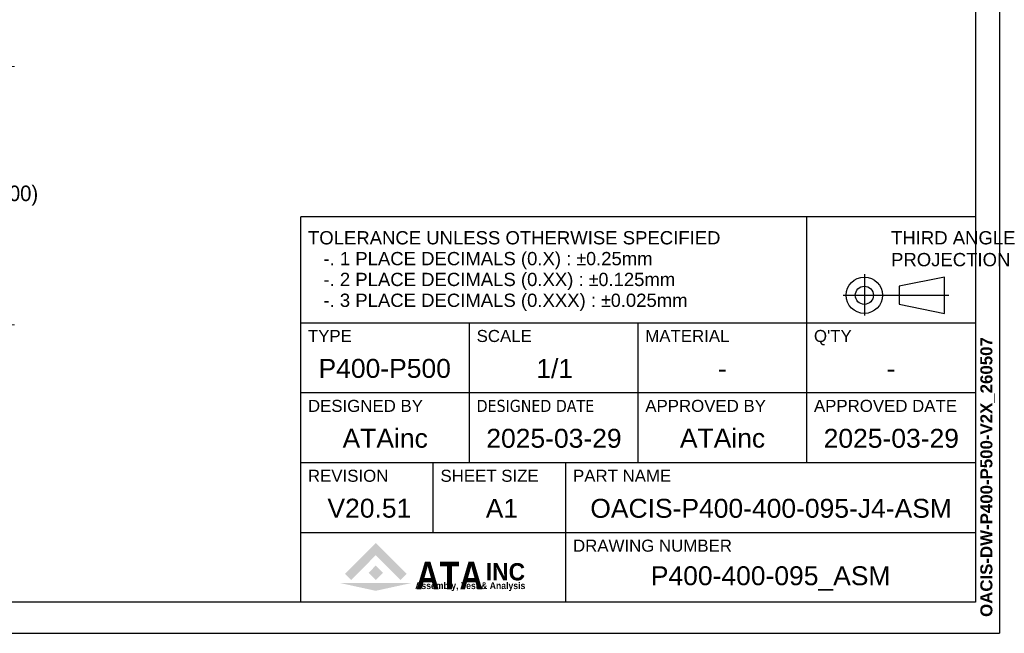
# Model space of a CAD drawing. Header units: millimetres. Extents: x 0 to 3370, y -35 to 2376.
# Tile 6 of 24: x 2225 to 3370, y 0 to 713. Entities that reach past the tile are written whole.
import ezdxf
from ezdxf.enums import TextEntityAlignment as Align

# ---------------------------------------------------------------- set-up
doc = ezdxf.new("R2010")
doc.units = ezdxf.units.MM
doc.layers.add('ATA-TEXT', color=7, linetype='Continuous')
doc.styles.get("Standard").update_dxf_attribs({"font": 'gulim.ttc'})
doc.styles.add('주 문자 (ISO)', font='arial.ttf')
doc.dimstyles.new('ata_L2', dxfattribs={"dimtxt": 18, "dimasz": 18, "dimexe": 9, "dimexo": 9, "dimgap": 9, "dimtad": 0, "dimtih": 1, "dimtoh": 1, "dimdec": 6, "dimdsep": 46, "dimtxsty": 'Standard', "dimcen": 0, "dimclrd": 252, "dimclre": 252, "dimclrt": 4, "dimadec": 6, "dimazin": 2, "dimtfac": 1, "dimtdec": 6, "dimtofl": 0, "dimtmove": 0, "dimatfit": 3, "dimfxl": 0, "dimtolj": 1, "dimtzin": 0, "dimlwd": 0, "dimlwe": 0, "dimarcsym": 0})

# ---------------------------------------------------------------- blocks, each defined once
blk = doc.blocks.new('ata-Title-A1-002')
for color, points in [(176, [(14.63, 6.49), (12.84, 8.28), (21.79, 17.23), (30.75, 8.28), (28.96, 6.49), (21.79, 13.66)]), (30, [(21.79, 10.66), (23.88, 8.57), (21.79, 6.49), (19.71, 8.57)]), (9, [(32.34, 5.64), (21.79, 3.34), (11.25, 5.64)])]:
    blk.add_hatch(color=color).paths.add_polyline_path(points)
at = {"color": 253}
for p, q in [((0, 0), (0, 112)), ((196, 112), (0, 112)), ((147, 40.6), (147, 112)), ((196, 112), (196, 0)), ((0, 81.2), (196, 81.2)), ((49, 40.6), (49, 81.2)), ((98, 40.6), (98, 81.2)), ((0, 60.9), (196, 60.9)), ((0, 40.6), (196, 40.6)), ((38.5, 20.3), (38.5, 40.6)), ((77, 0), (77, 40.6)), ((0, 20.3), (196, 20.3)), ((196, 0), (0, 0))]:
    blk.add_line(p, q, dxfattribs=at)
for p, q in [((163.75, 95.32), (163.75, 83.26)), ((187.03, 94.45), (173.85, 91.82)), ((187.03, 83.91), (187.03, 94.45)), ((173.85, 91.82), (173.85, 86.55)), ((157.57, 89.18), (188.27, 89.18)), ((173.85, 86.55), (187.03, 83.91)), ((0, 81.2), (196, 81.2))]:
    blk.add_line(p, q)
for radius in [5.27, 2.64]:
    blk.add_circle((163.75, 89.18), radius)
at = {"char_height": 3.85, "attachment_point": 1, "style": '주 문자 (ISO)'}
for s, insert, line_spacing_factor in [('TOLERANCE UNLESS OTHERWISE SPECIFIED\\P   -. 1 PLACE DECIMALS (0.X) : {\\fAIGDT|b0|i0|c2|p2;`0}.25mm\\P   -. 2 PLACE DECIMALS (0.XX) : {\\fAIGDT|b0|i0|c2|p2;`0}.125mm \\P   -. 3 PLACE DECIMALS (0.XXX) : {\\fAIGDT|b0|i0|c2|p2;`0}.025mm', (2.11, 107.8), 0.942857), ('THIRD ANGLE\\PPROJECTION', (171.5, 107.8), 0.987884)]:
    blk.add_mtext(s, dxfattribs=dict(at, insert=insert, line_spacing_factor=line_spacing_factor))
at = {"char_height": 3.5, "attachment_point": 1, "style": '주 문자 (ISO)'}
for s, insert in [('TYPE', (2.1, 79.1)), ('SCALE', (51.11, 79.1)), ('MATERIAL', (100.1, 79.1)), ("Q'TY", (149.1, 79.1)), ('DESIGNED BY', (2.1, 58.8)), ('{\\fTahoma|b0|i0|c0|p34;DESIGNED \\fTahoma|b0|i0|c129|p34;DATE}', (51.1, 58.8)), ('APPROVED BY', (100.11, 58.8)), ('APPROVED DATE', (149.1, 58.8)), ('REVISION', (2.1, 38.5)), ('SHEET SIZE', (40.6, 38.5)), ('PART NAME', (79.11, 38.5)), ('DRAWING NUMBER', (79.11, 18.2))]:
    blk.add_mtext(s, dxfattribs=dict(at, insert=insert))
at = {"color": 176, "insert": (33.46, 3.77), "char_height": 8, "width": 37.1563, "attachment_point": 7, "line_spacing_factor": 0.5, "style": '주 문자 (ISO)'}
blk.add_mtext('{\\fArial|b1|i0|c0|p34;\\W0.85;ATA}', dxfattribs=at)
at = {"color": 9, "style": '주 문자 (ISO)'}
for s, insert, char_height, attachment_point in [('{\\fArial|b1|i0|c0|p34;\\W0.95;INC}', (53.76, 6.3), 5, 7), ('{\\fArial|b1|i0|c0|p34;\\W0.9;Assembly, Test & Analysis}', (49.25, 5.84), 2, 2)]:
    blk.add_mtext(s, dxfattribs=dict(at, insert=insert, char_height=char_height, attachment_point=attachment_point))
at = {"style": '주 문자 (ISO)'}
for tag, p in [('TYPE_001', (24.5, 67.9)), ('SCALE_001', (73.5, 67.9)), ('MATERIAL_001', (122.5, 67.9)), ('QTY_001', (171.5, 67.9)), ('DESIGNED_BY_001', (24.5, 47.6)), ('APPROVED_BY_001', (122.5, 47.64)), ('APPROVED_DATE_001', (171.5, 47.6)), ('REVISION_001', (19.25, 27.3)), ('SHEET_SIZE_001', (57.75, 27.3)), ('PART_NAME_001', (136.5, 27.3)), ('DRAWING_NUMBER_001', (136.5, 7))]:
    blk.add_attdef(tag, text='', height=5.5, dxfattribs=at).set_placement(p, align=Align.MIDDLE_CENTER)
at = {"color": 7, "style": '주 문자 (ISO)'}
blk.add_attdef('DESIGNED_DATE_001', text='', height=5.5, dxfattribs=at).set_placement((73.5, 47.6), align=Align.MIDDLE_CENTER)
blk = doc.blocks.new('*D8255')
at = {"color": 252, "lineweight": 0}
for p, q in [((1752.2, 658.4), (2219.3, 658.4)), ((2210.3, 640.4), (2210.3, 528.7)), ((2210.3, 376.4), (2210.3, 488.1)), ((1752.7, 358.4), (2219.3, 358.4))]:
    blk.add_line(p, q, dxfattribs=at)
at = {"color": 252}
for points in [[(2213.3, 640.4), (2207.3, 640.4), (2210.3, 658.4)], [(2207.3, 376.4), (2213.3, 376.4), (2210.3, 358.4)]]:
    blk.add_solid(points, dxfattribs=at)
at = {"layer": 'Defpoints', "color": 0}
for p in [(1743.2, 658.4), (2210.3, 658.4), (1743.7, 358.4)]:
    blk.add_point(p, dxfattribs=at)
at = {"color": 4, "insert": (2210.3, 508.4), "char_height": 18, "attachment_point": 5}
blk.add_mtext('\\A1;(%%C300)', dxfattribs=at)
blk = doc.blocks.new('ata-Border-A1-002')
at = {"color": 253, "ltscale": 0.5}
for p in [(841, 594), (0, 0)]:
    blk.add_line(p, (841, 0), dxfattribs=at)
for p, q in [((834, 585), (834, 9)), ((834, 9), (7, 9))]:
    blk.add_line(p, q)

msp = doc.modelspace()

# ---------------------------------------------------------------- block references
at = {"xscale": 4, "yscale": 4, "zscale": 4}
msp.add_blockref('ata-Border-A1-002', (0, 0), dxfattribs=at)
ref = msp.add_blockref('ata-Title-A1-002', (2552, 36), dxfattribs=dict(xscale=4, yscale=4, zscale=4))
ref.add_attrib('SCALE_001', '1/1', (2825.804, 296.611), dxfattribs={"height": 22, "style": '주 문자 (ISO)'})
ref.add_attrib('TYPE_001', 'P400-P500', (2572.736, 296.743), dxfattribs={"height": 22, "style": '주 문자 (ISO)'})
ref.add_attrib('MATERIAL_001', '-', (3036.885, 296.6), dxfattribs={"height": 22, "style": '주 문자 (ISO)'})
ref.add_attrib('DESIGNED_BY_001', 'ATAinc', (2600.654, 215.576), dxfattribs={"height": 22, "style": '주 문자 (ISO)'})
ref.add_attrib('DESIGNED_DATE_001', '2025-03-29', (2767.702, 215.543), dxfattribs={"color": 7, "height": 22, "style": '주 문자 (ISO)'})
ref.add_attrib('APPROVED_BY_001', 'ATAinc', (2992.654, 215.7269991), dxfattribs={"height": 22, "style": '주 문자 (ISO)'})
ref.add_attrib('APPROVED_DATE_001', '2025-03-29', (3159.702, 215.543), dxfattribs={"height": 22, "style": '주 문자 (ISO)'})
ref.add_attrib('PART_NAME_001', 'OACIS-P400-400-095-J4-ASM', (2888.516, 134.2), dxfattribs={"height": 22, "style": '주 문자 (ISO)'})
ref.add_attrib('DRAWING_NUMBER_001', 'P400-400-095_ASM', (2958.872, 55.86), dxfattribs={"height": 22, "style": '주 문자 (ISO)'})
ref.add_attrib('QTY_001', '-', (3232.885, 296.6), dxfattribs={"height": 22, "style": '주 문자 (ISO)'})
ref.add_attrib('REVISION_001', 'V20.51', (2583.097, 134.343), dxfattribs={"height": 22, "style": '주 문자 (ISO)'})
ref.add_attrib('SHEET_SIZE_001', 'A1', (2767.039, 134.156), dxfattribs={"color": 7, "height": 22, "style": '주 문자 (ISO)'})

# ---------------------------------------------------------------- texts
at = {"layer": 'ATA-TEXT', "color": 7, "insert": (3341.7438314, 19.030007), "char_height": 7, "attachment_point": 1, "rotation": 90, "line_spacing_factor": 1.027748, "style": '주 문자 (ISO)'}
msp.add_mtext('{\\fArial|b1|i0|c129|p34;\\H2.00000x;OACIS-DW-P400-P500-V2X_260507}', dxfattribs=at)

# ---------------------------------------------------------------- dimensions: what is measured, and where the dimension line sits
dim = msp.add_linear_dim(base=(2210.3438677, 658.4056928), p1=(1743.6527826, 358.4056928), p2=(1743.1527826, 658.4056928), angle=90, text='(%%C<>)', dimstyle='ata_L2', override={"dimtfill": 0})
dim.commit()
dim.dimension.update_dxf_attribs({"geometry": '*D8255', "text_midpoint": (2210.3438677, 508.4056928)})

doc.saveas('drawing.dxf')
